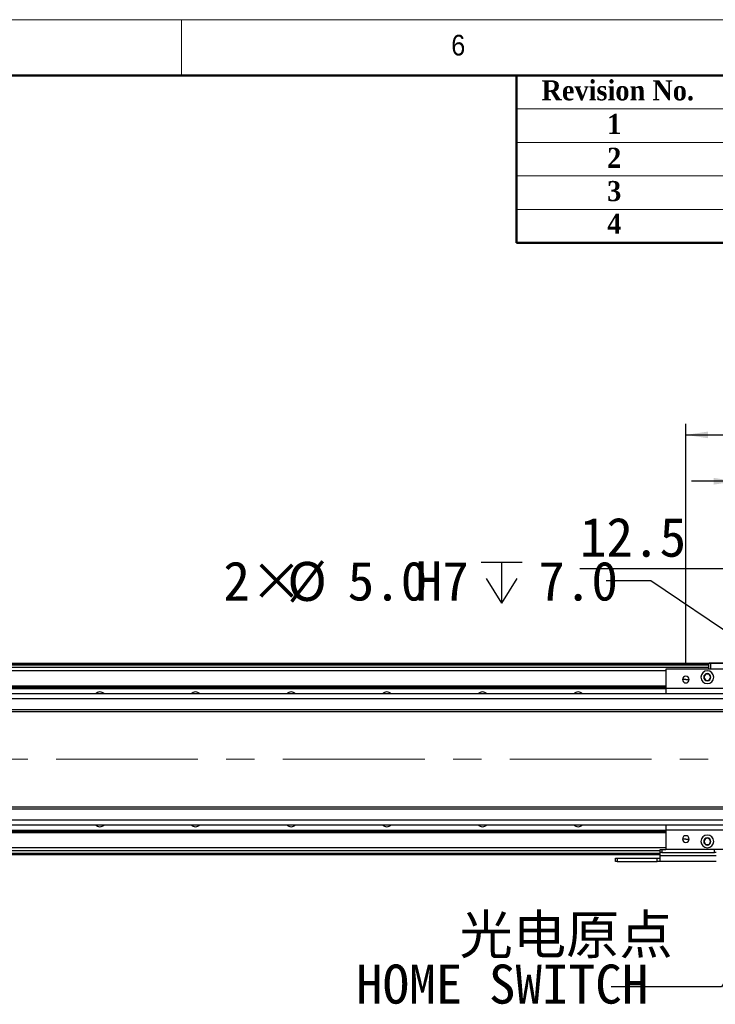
# Model space of a CAD drawing. Header units: millimetres. Extents: x 35 to 2924, y 35 to 2044.
# Tile 7 of 9: x 1718 to 2155, y 1426 to 2044. Entities that reach past the tile are written whole.
import ezdxf

# ---------------------------------------------------------------- set-up
doc = ezdxf.new("R2010")
doc.units = ezdxf.units.MM
doc.header["$LTSCALE"] = 7
doc.linetypes.add('CENTERX2', pattern=[20.32, 12.7, -2.54, 2.54, -2.54])
doc.layers.add('DIMNS', color=7, linetype='Continuous')
doc.styles.add('SLDTEXTSTYLE1', font='Gothic.ttf', dxfattribs={"width": 0.913})
doc.styles.add('SLDTEXTSTYLE11', font='txt', dxfattribs={"bigfont": 'bigfont'})
doc.styles.add('SLDTEXTSTYLE2', font='timesbd.ttf', dxfattribs={"width": 0.933})
doc.styles.add('SLDTEXTSTYLE8', font='txt')
doc.styles.add('SLDTEXTSTYLE9', font='txt')
doc.dimstyles.new('SLDDIMSTYLE0', dxfattribs={"dimtxt": 24.5, "dimasz": 14, "dimexe": 0, "dimexo": 0.0625, "dimgap": 6.125, "dimtad": 2, "dimdec": 1, "dimrnd": 1e-09, "dimzin": 4, "dimdsep": 46, "dimtxsty": 'SLDTEXTSTYLE9', "dimsah": 1, "dimcen": 0.09, "dimadec": 0, "dimazin": 1, "dimtfac": 1, "dimtdec": 1, "dimtofl": 0, "dimtmove": 0, "dimatfit": 3, "dimfxl": 0, "dimfrac": 2, "dimtolj": 1, "dimtzin": 12, "dimarcsym": 0})
doc.dimstyles.new('SLDDIMSTYLE1', dxfattribs={"dimtxt": 24.5, "dimasz": 14, "dimexe": 0, "dimexo": 0.0625, "dimgap": 6.125, "dimtad": 2, "dimdec": 1, "dimrnd": 1e-09, "dimzin": 4, "dimdsep": 46, "dimtxsty": 'SLDTEXTSTYLE9', "dimsah": 1, "dimcen": 0.09, "dimadec": 0, "dimazin": 1, "dimtfac": 1, "dimtdec": 1, "dimtmove": 0, "dimatfit": 0, "dimfxl": 0, "dimfrac": 2, "dimtolj": 1, "dimtzin": 12, "dimarcsym": 0})
doc.dimstyles.new('SLDDIMSTYLE2', dxfattribs={"dimtxt": 0.18, "dimasz": 14, "dimexe": 0, "dimexo": 0.0625, "dimgap": 0, "dimtad": 0, "dimtih": 1, "dimtoh": 1, "dimdec": 0, "dimrnd": 1e-09, "dimzin": 0, "dimdsep": 46, "dimtxsty": 'Standard', "dimsah": 1, "dimcen": 0.09, "dimadec": 0, "dimazin": 0, "dimtfac": 14, "dimtdec": 0, "dimtofl": 0, "dimtmove": 0, "dimatfit": 3, "dimfxl": 0, "dimfrac": 2, "dimtolj": 1, "dimtzin": 0, "dimarcsym": 0})
doc.dimstyles.new('SLDDIMSTYLE3', dxfattribs={"dimtxt": 24.5, "dimasz": 14, "dimexe": 0, "dimexo": 0.0625, "dimgap": 6.125, "dimtad": 2, "dimdec": 1, "dimrnd": 1e-09, "dimzin": 12, "dimdsep": 46, "dimtxsty": 'SLDTEXTSTYLE9', "dimsah": 1, "dimcen": 0.09, "dimadec": 0, "dimazin": 3, "dimtfac": 1, "dimtdec": 1, "dimtmove": 0, "dimatfit": 0, "dimfxl": 0, "dimfrac": 2, "dimtolj": 1, "dimtzin": 12, "dimarcsym": 0})
doc.dimstyles.new('SLDDIMSTYLE7', dxfattribs={"dimtxt": 24.5, "dimasz": 14, "dimexe": 0, "dimexo": 0.0625, "dimgap": 6.125, "dimtad": 0, "dimtih": 1, "dimtoh": 1, "dimdec": 1, "dimrnd": 1e-09, "dimzin": 4, "dimdsep": 46, "dimtxsty": 'SLDTEXTSTYLE9', "dimsah": 1, "dimcen": 0, "dimadec": 0, "dimazin": 1, "dimtfac": 1, "dimtdec": 1, "dimtofl": 0, "dimtmove": 0, "dimatfit": 3, "dimfxl": 0, "dimfrac": 2, "dimtolj": 1, "dimtzin": 12, "dimarcsym": 0})

# ---------------------------------------------------------------- blocks, each defined once
blk = doc.blocks.new('_D_22')
at = {"layer": 'DIMNS'}
for p, q in [((2167.78, 1638.98), (2167.78, 1761.49)), ((2269.78, 1638.98), (2269.78, 1761.49)), ((2167.78, 1754.49), (2139.78, 1754.49)), ((2167.78, 1754.49), (2269.78, 1754.49)), ((2269.78, 1754.49), (2297.78, 1754.49))]:
    blk.add_line(p, q, dxfattribs=at)
for points in [[(2167.78, 1754.49), (2153.78, 1756.59), (2153.78, 1752.39)], [(2269.78, 1754.49), (2283.78, 1752.39), (2283.78, 1756.59)]]:
    blk.add_solid(points, dxfattribs=at)
at = {"layer": 'DIMNS', "insert": (2186.36, 1786.64), "char_height": 24.5, "attachment_point": 1, "style": 'SLDTEXTSTYLE9'}
blk.add_mtext('102.0', dxfattribs=at)
blk = doc.blocks.new('_D_23')
at = {"layer": 'DIMNS'}
for p, q in [((2136.28, 1638.98), (2136.28, 1790.57)), ((2301.28, 1638.98), (2301.28, 1790.57)), ((2136.28, 1783.57), (2301.28, 1783.57))]:
    blk.add_line(p, q, dxfattribs=at)
for points in [[(2136.28, 1783.57), (2150.28, 1781.47), (2150.28, 1785.67)], [(2301.28, 1783.57), (2287.28, 1785.67), (2287.28, 1781.47)]]:
    blk.add_solid(points, dxfattribs=at)
at = {"layer": 'DIMNS', "insert": (2186.36, 1815.71), "char_height": 24.5, "attachment_point": 1, "style": 'SLDTEXTSTYLE9'}
blk.add_mtext('165.0', dxfattribs=at)
blk = doc.blocks.new('SW_SYMBOL_HOLE_DEPTH')
at = {"layer": 'DIMNS', "color": 0}
for p, q in [((0, 6125), (5600, 6125)), ((2800, 6125), (2800, 525)), ((700, 3885), (2800, 525)), ((4900, 3885), (2800, 525))]:
    blk.add_line(p, q, dxfattribs=at)
blk = doc.blocks.new('_D_26')
at = {"layer": 'DIMNS'}
for p, q in [((2114.43, 1691.95), (2086.43, 1691.95)), ((2204.21, 1631.49), (2114.43, 1691.95))]:
    blk.add_line(p, q, dxfattribs=at)
blk.add_solid([(2204.21, 1631.49), (2193.77, 1641.05), (2191.42, 1637.57)], dxfattribs=at)
at = {"layer": 'DIMNS', "xscale": 0.004592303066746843, "yscale": 0.004592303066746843, "zscale": 0.004592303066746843}
blk.add_blockref('SW_SYMBOL_HOLE_DEPTH', (2007.9, 1675.63), dxfattribs=at)
at = {"layer": 'DIMNS', "char_height": 24.5, "attachment_point": 1, "style": 'SLDTEXTSTYLE9'}
for s, insert in [('2×', (1846.25, 1704.19)), ('%%c', (1886.34, 1703.95)), ('5.0', (1924.19, 1704.19)), ('7.0', (2043.76, 1704.19)), ('H7', (1966.86, 1704.19))]:
    blk.add_mtext(s, dxfattribs=dict(at, insert=insert))
blk = doc.blocks.new('_D_32')
at = {"layer": 'DIMNS'}
for p, q in [((2206.28, 1638.98), (2206.28, 1706.52)), ((2218.78, 1638.98), (2218.78, 1706.52)), ((2206.28, 1699.52), (2069.85, 1699.52)), ((2206.28, 1699.52), (2218.78, 1699.52)), ((2218.78, 1699.52), (2246.78, 1699.52))]:
    blk.add_line(p, q, dxfattribs=at)
for points in [[(2206.28, 1699.52), (2192.28, 1701.62), (2192.28, 1697.42)], [(2218.78, 1699.52), (2232.78, 1697.42), (2232.78, 1701.62)]]:
    blk.add_solid(points, dxfattribs=at)
at = {"layer": 'DIMNS', "insert": (2069.85, 1731.67), "char_height": 24.5, "attachment_point": 1, "style": 'SLDTEXTSTYLE9'}
blk.add_mtext('12.5', dxfattribs=at)
blk = doc.blocks.new('SW_NOTE_6')
at = {"layer": 'DIMNS', "color": 0, "char_height": 24.5, "attachment_point": 1}
for s, insert, style in [('{\\fMicrosoft YaHei|b0|i0|c134|p34; 光电原点}', (-103.5, 45.18), 'SLDTEXTSTYLE11'), ('HOME SWITCH', (-160.11, 14.06), 'SLDTEXTSTYLE8')]:
    blk.add_mtext(s, dxfattribs=dict(at, insert=insert, style=style))

msp = doc.modelspace()

# ---------------------------------------------------------------- linework, layer by layer
at = {"color": 7, "linetype": 'Continuous', "lineweight": 18}
for p, q in [((2905, 2044), (35, 2044)), ((1820, 2009), (1820, 2044)), ((70, 2009), (2870, 2009)), ((2030, 1988), (2870, 1988)), ((2030, 1967), (2870, 1967)), ((2030, 1946), (2870, 1946)), ((2030, 1925), (2870, 1925))]:
    msp.add_line(p, q, dxfattribs=at)
at = {"color": 7, "linetype": 'Continuous', "lineweight": 50}
for p, q in [((2870, 2009), (70, 2009)), ((2030, 2009), (2030, 1904)), ((2870, 1904), (2030, 1904))]:
    msp.add_line(p, q, dxfattribs=at)
at = {"color": 7, "linetype": 'Continuous', "lineweight": 25}
for p, q in [((2150.78, 1640.09), (546.78, 1640.09)), ((546.78, 1639.89), (2150.78, 1639.89)), ((546.78, 1639.69), (2150.78, 1639.69)), ((546.78, 1639.59), (2150.78, 1639.59)), ((2150.78, 1637.6), (546.78, 1637.6)), ((2313.78, 1636.59), (2123.78, 1636.59)), ((2123.78, 1636.59), (2123.78, 1624.59)), ((2150.78, 1640.29), (2151.08, 1640.59)), ((2150.78, 1636.59), (2150.78, 1640.29)), ((2151.78, 1640.29), (2150.78, 1640.29)), ((2151.08, 1640.59), (2151.9, 1640.59)), ((2151.78, 1640.29), (2151.9, 1640.59)), ((2151.78, 1640.29), (2151.78, 1636.59)), ((2173.78, 1640.29), (2151.78, 1640.29)), ((2151.9, 1640.59), (2173.65, 1640.59)), ((573.78, 1626.1), (2123.78, 1626.1)), ((573.78, 1625.81), (2123.78, 1625.81)), ((573.78, 1624.91), (2123.78, 1624.91)), ((573.78, 1624.61), (2123.78, 1624.61)), ((2313.78, 1624.59), (2123.78, 1624.59)), ((2123.78, 1624.59), (2123.78, 1621.09)), ((2136.28, 1630.09), (2134.18, 1630.09)), ((2136.28, 1630.09), (2138.38, 1630.09)), ((2334.28, 1621.09), (363.78, 1621.09)), ((2334.78, 1618.09), (363.78, 1618.09)), ((2334.78, 1611.09), (363.78, 1611.09)), ((363.78, 1610.09), (2334.78, 1610.09)), ((2334.78, 1550.09), (363.78, 1550.09)), ((363.78, 1549.09), (2334.78, 1549.09)), ((363.78, 1542.09), (2334.78, 1542.09)), ((363.78, 1539.09), (2334.28, 1539.09)), ((2123.78, 1539.09), (2123.78, 1535.59)), ((573.78, 1535.57), (2123.78, 1535.57)), ((573.78, 1535.28), (2123.78, 1535.28)), ((573.78, 1534.38), (2123.78, 1534.38)), ((573.78, 1534.09), (2123.78, 1534.09)), ((2313.78, 1535.59), (2123.78, 1535.59)), ((2123.78, 1535.59), (2123.78, 1523.59)), ((2136.28, 1530.09), (2134.18, 1530.09)), ((2136.28, 1530.09), (2138.38, 1530.09)), ((2120.28, 1522.59), (579.28, 1522.59)), ((2120.28, 1520.09), (579.28, 1520.09)), ((2120.28, 1521.59), (2120.28, 1523.59)), ((2120.28, 1523.59), (2121.28, 1523.59)), ((2121.28, 1521.59), (2120.28, 1521.59)), ((2120.28, 1519.76), (2120.28, 1521.59)), ((2120.28, 1519.76), (2155.28, 1519.76)), ((2120.28, 1516.09), (2120.28, 1519.76)), ((2121.28, 1523.59), (2121.28, 1521.59)), ((2121.28, 1523.59), (2123.78, 1523.59)), ((2121.28, 1521.59), (2154.28, 1521.59)), ((2313.78, 1523.59), (2123.78, 1523.59)), ((2154.28, 1521.59), (2154.28, 1523.59)), ((2155.28, 1521.59), (2154.28, 1521.59)), ((2092.28, 1516.09), (2092.28, 1518.09)), ((2092.28, 1518.09), (2093.28, 1518.09)), ((2093.28, 1516.09), (2092.28, 1516.09)), ((2093.28, 1518.09), (2093.28, 1516.09)), ((2093.28, 1518.09), (2118.28, 1518.09)), ((2093.28, 1516.09), (2118.28, 1516.09)), ((2118.28, 1516.09), (2118.28, 1518.09)), ((2118.28, 1518.09), (2120.28, 1518.09)), ((2120.28, 1516.09), (2118.28, 1516.09)), ((2155.28, 1516.09), (2120.28, 1516.09))]:
    msp.add_line(p, q, dxfattribs=at)
at = {"color": 8, "linetype": 'Continuous', "lineweight": 25}
for p, q in [((2150.78, 1639.09), (546.78, 1639.09)), ((2123.78, 1635.6), (573.78, 1635.6)), ((2123.78, 1524.59), (573.78, 1524.59)), ((2120.28, 1521.09), (579.28, 1521.09))]:
    msp.add_line(p, q, dxfattribs=at)
at = {"color": 7, "linetype": 'Continuous', "lineweight": 25}
for centre, radius, start, end in [((2136.28, 1630.09), 2.1, 0, 180), ((2149.78, 1631.59), 4, 0, 180), ((2149.78, 1631.59), 4, 180, 0), ((2149.78, 1631.59), 2.25, 0, 180), ((2149.78, 1631.59), 2.25, 180, 0), ((2149.78, 1631.59), 2, 90, 270), ((2149.78, 1631.59), 2, 270, 90), ((2136.28, 1630.09), 2.1, 180, 0), ((1768.78, 1618.6), 3.75, 41.71072, 138.28928), ((1828.78, 1618.6), 3.75, 41.71072, 138.28928), ((1888.78, 1618.6), 3.75, 41.71072, 138.28928), ((1948.78, 1618.6), 3.75, 41.71072, 138.28928), ((2008.78, 1618.6), 3.75, 41.71072, 138.28928), ((2068.78, 1618.6), 3.75, 41.71072, 138.28928), ((1768.78, 1541.59), 3.75, 221.71072, 318.28928), ((1828.78, 1541.59), 3.75, 221.71072, 318.28928), ((1888.78, 1541.59), 3.75, 221.71072, 318.28928), ((1948.78, 1541.59), 3.75, 221.71072, 318.28928), ((2008.78, 1541.59), 3.75, 221.71072, 318.28928), ((2068.78, 1541.59), 3.75, 221.71072, 318.28928), ((2136.28, 1530.09), 2.1, 0, 180), ((2149.78, 1528.59), 4, 0, 180), ((2136.28, 1530.09), 2.1, 180, 0), ((2149.78, 1528.59), 4, 180, 0), ((2149.78, 1528.59), 2.25, 0, 180), ((2149.78, 1528.59), 2.25, 180, 0), ((2149.78, 1528.59), 2, 90, 270), ((2149.78, 1528.59), 2, 270, 90)]:
    msp.add_arc(centre, radius, start, end, dxfattribs=at)
at = {"layer": 'DIMNS', "linetype": 'CENTERX2', "lineweight": 18}
msp.add_line((2399.23, 1580.09), (298.33, 1580.09), dxfattribs=at)

# ---------------------------------------------------------------- block references
at = {"layer": 'DIMNS'}
msp.add_blockref('SW_NOTE_6', (2089.58, 1437.3), dxfattribs=at)

# ---------------------------------------------------------------- texts
at = {"color": 7, "linetype": 'Continuous', "lineweight": 0, "attachment_point": 1}
for s, insert, char_height, style in [('6', (1989.17, 2034.52), 12.96, 'SLDTEXTSTYLE1'), ('Revision No.', (2045.74, 2006.01), 12.6, 'SLDTEXTSTYLE2'), ('1', (2086.96, 1984.85), 12.6, 'SLDTEXTSTYLE2'), ('2', (2086.96, 1963.68), 12.6, 'SLDTEXTSTYLE2'), ('3', (2086.96, 1942.82), 12.6, 'SLDTEXTSTYLE2'), ('4', (2086.96, 1922.31), 12.6, 'SLDTEXTSTYLE2')]:
    msp.add_mtext(s, dxfattribs=dict(at, insert=insert, char_height=char_height, style=style))

# ---------------------------------------------------------------- dimensions: what is measured, and where the dimension line sits
at = {"layer": 'DIMNS'}
for base, p1, p2, dimstyle, picture, middle in [((2301.28, 1783.57), (2136.28, 1630.09), (2301.28, 1630.09), 'SLDDIMSTYLE0', '_D_23', (2225.39, 1783.57)), ((2269.78, 1754.49), (2167.78, 1630.09), (2269.78, 1630.09), 'SLDDIMSTYLE1', '_D_22', (2225.39, 1754.49)), ((2218.78, 1699.52), (2206.28, 1630.09), (2218.78, 1630.09), 'SLDDIMSTYLE3', '_D_32', (2100.03, 1699.52))]:
    dim = msp.add_linear_dim(base=base, p1=p1, p2=p2, dimstyle=dimstyle, dxfattribs=at)
    dim.commit()
    dim.dimension.update_dxf_attribs({"geometry": picture, "text_midpoint": middle, "dimtype": 160})
dim = msp.add_diameter_dim_2p(p1=(2208.35, 1628.7), p2=(2204.21, 1631.49), text='2×<>H7{\\fGDT;x}7.0', dimstyle='SLDDIMSTYLE7', dxfattribs=at)
dim.commit()
dim.dimension.update_dxf_attribs({"geometry": '_D_26', "text_midpoint": (1966.34, 1691.95), "dimtype": 163})

# ---------------------------------------------------------------- leaders
msp.add_leader([(2202.28, 1506.29), (2158.72, 1437.3), (2089.58, 1437.3)], dimstyle='SLDDIMSTYLE2', dxfattribs=at)

doc.saveas('drawing.dxf')
